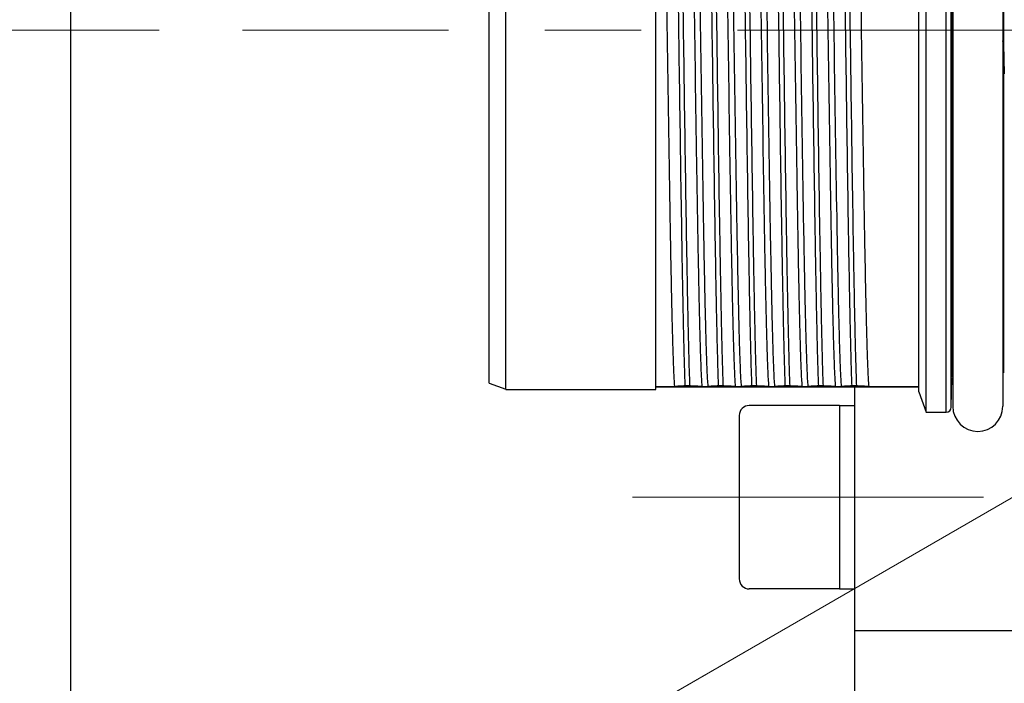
# Model space of a CAD drawing. Header units: millimetres. Extents: x 0 to 1071, y 0 to 742.
# Tile 15 of 130: x 456 to 485, y 192 to 212. Entities that reach past the tile are written whole.
import ezdxf

# ---------------------------------------------------------------- set-up
doc = ezdxf.new("R2010")
doc.units = ezdxf.units.MM
doc.header["$LTSCALE"] = 0.454724
doc.linetypes.add('CENTER', pattern=[50.8, 31.75, -6.35, 6.35, -6.35])
doc.layers.add('NoLayerName_001', color=7, linetype='Continuous')
doc.layers.add('NoLayerName_007', color=7, linetype='Continuous')
doc.styles.get("Standard").update_dxf_attribs({"font": 'txt', "bigfont": 'extfont2'})
doc.dimstyles.get("Standard").update_dxf_attribs({"dimtxt": 2.5, "dimasz": 2.5, "dimexe": 1, "dimexo": 1, "dimtad": 1, "dimdec": 3, "dimzin": 0, "dimdsep": 46, "dimtxsty": 'Standard', "dimcen": 2.5, "dimadec": 3, "dimazin": 0, "dimtfac": 0.75, "dimtdec": 3, "dimtmove": 0, "dimatfit": 3, "dimfxl": 1, "dimarcsym": 0})

# ---------------------------------------------------------------- blocks, each defined once
blk = doc.blocks.new('DIM_0002')
at = {"color": 3, "linetype": 'Continuous', "lineweight": 13}
blk.add_lwpolyline([(35.49, 37.611), (7.946, 21.708), (5.78, 20.458)], dxfattribs=at)
blk.add_arc((59.306, 51.361), 59.306, 300, 210, dxfattribs=at)
blk = doc.blocks.new('_OPEN30')
at = {"color": 0, "linetype": 'ByBlock', "lineweight": -2}
for p, q in [((-1, 0.267949), (0, 0)), ((0, 0), (-1, -0.267949)), ((0, 0), (-1, 0))]:
    blk.add_line(p, q, dxfattribs=at)
blk = doc.blocks.new('*D127')
at = {"layer": 'Defpoints', "color": 0}
for p in [(462.618, 211.397), (462.718, 211.397), (492.641, 201.397), (492.727, 201.447), (439.08, 198.899)]:
    blk.add_point(p, dxfattribs=at)
at = {"layer": 'NoLayerName_001', "color": 0, "linetype": 'Continuous', "lineweight": 13}
for p, q in [((460.118, 211.397), (435.486, 211.397)), ((490.476, 200.147), (445.464, 174.16))]:
    blk.add_line(p, q, dxfattribs=at)
blk.add_arc((509.961, 211.397), 71.975, 182.98553, 207.01447, dxfattribs=at)
at = {"layer": 'NoLayerName_001', "color": 0, "lineweight": 13, "xscale": 3.75, "yscale": 3.75, "zscale": 3.75}
for p, rotation in [((437.986, 211.397), 91.49276286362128), ((447.629, 175.41), 298.5072371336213)]:
    blk.add_blockref('_OPEN30', p, dxfattribs=dict(at, rotation=rotation))
at = {"layer": 'NoLayerName_001', "color": 0, "lineweight": 13, "insert": (447.185, 194.577), "char_height": 8.75, "attachment_point": 5, "rotation": 285}
blk.add_mtext('\\W0.8000;30%%d', dxfattribs=at)

msp = doc.modelspace()

# ---------------------------------------------------------------- linework, layer by layer
at = {"layer": 'NoLayerName_001', "color": 7, "linetype": 'Continuous', "lineweight": 25}
for p, q in [((457.461134, 257.936072), (457.461134, 184.856213)), ((480.961134, 200.697446), (480.961134, 177.397446)), ((480.511134, 200.145778), (477.811134, 200.145778)), ((480.511134, 200.145778), (480.511134, 194.645778)), ((480.511134, 200.145778), (480.961134, 200.145778)), ((477.511134, 199.845778), (477.511134, 194.945778)), ((480.511134, 194.645778), (477.811134, 194.645778)), ((480.511134, 194.645778), (480.961134, 194.645778)), ((480.961134, 193.397453), (494.961134, 193.397453))]:
    msp.add_line(p, q, dxfattribs=at)
at = {"layer": 'NoLayerName_001', "color": 60, "linetype": 'Continuous', "lineweight": 25}
for p, q in [((483.71501, 199.947446), (483.71501, 222.847446)), ((483.864959, 200.093519), (483.864959, 222.701372)), ((483.911134, 222.672446), (483.911134, 200.122446)), ((485.411134, 222.672446), (485.411134, 200.122446)), ((475.011134, 200.622446), (475.011134, 222.172446)), ((482.890022, 200.555033), (482.890022, 222.239858)), ((483.881531, 221.672506), (483.881531, 201.122385)), ((485.440737, 201.122385), (485.440737, 221.672506)), ((485.433536, 211.001372), (485.43576, 211.00134)), ((485.43576, 211.00134), (485.438526, 211.001302)), ((483.883742, 201.001302), (483.888731, 201.001372)), ((475.011134, 200.713572), (475.56731, 200.713572)), ((482.890022, 200.697446), (475.011134, 200.697446)), ((476.022541, 200.733641), (475.881653, 200.733641)), ((476.400442, 200.713572), (476.56731, 200.713572)), ((477.022541, 200.733641), (476.881653, 200.733641)), ((477.400442, 200.713572), (477.56731, 200.713572)), ((478.022541, 200.733641), (477.881653, 200.733641)), ((478.400442, 200.713572), (478.56731, 200.713572)), ((479.022541, 200.733641), (478.881653, 200.733641)), ((479.400442, 200.713572), (479.56731, 200.713572)), ((480.022541, 200.733641), (479.881653, 200.733641)), ((480.400442, 200.713572), (480.56731, 200.713572)), ((481.022541, 200.733641), (480.881653, 200.733641)), ((481.400442, 200.713572), (482.890022, 200.713572))]:
    msp.add_line(p, q, dxfattribs=at)
at = {"layer": 'NoLayerName_001', "color": 4, "linetype": 'CENTER', "lineweight": 13}
for p, q in [((538.092103, 211.397446), (462.618347, 211.397446)), ((474.304654, 197.395778), (484.831426, 197.395778))]:
    msp.add_line(p, q, dxfattribs=at)
at = {"layer": 'NoLayerName_001', "color": 60, "linetype": 'Continuous', "lineweight": 25}
for centre, radius, start, end in [((485.283588, 210.997446), 0.15, 1.5, 31.3022605), ((484.038679, 200.997446), 0.15, 148.6977395, 178.5), ((483.71501, 200.097446), 0.15, 270, 358.5000217), ((484.661134, 200.122446), 0.75, 180, 0)]:
    msp.add_arc(centre, radius, start, end, dxfattribs=at)
at = {"layer": 'NoLayerName_001', "color": 7, "linetype": 'Continuous', "lineweight": 25}
for centre, start, end in [((477.811134, 199.845778), 90, 180), ((477.811134, 194.945778), 180, 270)]:
    msp.add_arc(centre, 0.3, start, end, dxfattribs=at)
at = {"layer": 'NoLayerName_001', "color": 60, "linetype": 'Continuous', "lineweight": 25}
for points, knots in [([(475.121826, 222.08132), (475.127109, 222.002335), (475.138881, 221.844438), (475.149314, 221.607167), (475.159113, 221.369891), (475.16739, 221.132549), (475.177272, 220.816055), (475.188306, 220.4204), (475.200191, 219.945583), (475.212835, 219.391601), (475.229289, 218.600163), (475.252912, 217.333807), (475.326438, 212.901406), (475.381723, 208.468712), (475.455288, 204.432174), (475.472862, 203.561582), (475.486968, 202.928451), (475.498825, 202.453633), (475.507422, 202.137104), (475.514304, 201.899719), (475.52187, 201.662359), (475.530143, 201.425021), (475.539972, 201.187743), (475.549964, 200.950441), (475.561974, 200.792551), (475.56731, 200.713572)], [0, 0, 0, 0, 0.237481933, 0.47496385, 0.712443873, 0.94992808, 1.187415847, 1.662386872, 2.137350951, 2.612314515, 3.324762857, 4.512177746, 6.412038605, 16.623790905, 17.811203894, 18.523652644, 19.236099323, 19.711064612, 19.94855002, 20.186035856, 20.42351776, 20.660993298, 20.898473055, 21.135979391, 21.373458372, 21.373458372, 21.373458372, 21.373458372]), ([(475.499726, 222.06125), (475.503581, 221.951927), (475.51172, 221.733294), (475.52136, 221.405258), (475.533297, 220.967855), (475.546362, 220.421053), (475.562697, 219.655488), (475.583476, 218.561772), (475.614847, 216.702384), (475.679588, 212.327211), (475.734194, 208.061291), (475.794121, 204.451876), (475.812301, 203.467522), (475.827874, 202.701942), (475.840231, 202.155122), (475.85097, 201.717684), (475.85981, 201.389626), (475.869599, 201.061594), (475.877772, 200.842963), (475.881653, 200.733641)], [0, 0, 0, 0, 0.328173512, 0.656349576, 0.984525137, 1.640872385, 2.297219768, 3.281741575, 4.922609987, 7.876174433, 16.40869174, 17.721388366, 18.705907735, 19.362253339, 20.018603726, 20.346782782, 20.674961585, 21.003136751, 21.3313094, 21.3313094, 21.3313094, 21.3313094]), ([(475.640614, 222.06125), (475.644469, 221.951927), (475.652608, 221.733294), (475.662248, 221.405258), (475.674185, 220.967855), (475.68725, 220.421053), (475.703586, 219.655488), (475.724364, 218.561772), (475.755735, 216.702384), (475.820476, 212.327211), (475.875082, 208.061291), (475.935009, 204.451876), (475.953189, 203.467522), (475.968763, 202.701942), (475.981119, 202.155122), (475.991858, 201.717684), (476.000698, 201.389626), (476.010487, 201.061594), (476.01866, 200.842963), (476.022541, 200.733641)], [0, 0, 0, 0, 0.328173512, 0.656349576, 0.984525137, 1.640872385, 2.297219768, 3.281741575, 4.922609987, 7.876174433, 16.40869174, 17.721388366, 18.705907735, 19.362253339, 20.018603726, 20.346782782, 20.674961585, 21.003136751, 21.3313094, 21.3313094, 21.3313094, 21.3313094]), ([(476.400442, 200.713572), (476.395158, 200.792556), (476.383387, 200.950453), (476.372953, 201.187725), (476.363154, 201.425), (476.354878, 201.662343), (476.344995, 201.978836), (476.333962, 202.374491), (476.322076, 202.849309), (476.309432, 203.40329), (476.292979, 204.194729), (476.269356, 205.461084), (476.195829, 209.893486), (476.140544, 214.326179), (476.066979, 218.362717), (476.049406, 219.23331), (476.0353, 219.86644), (476.023443, 220.341258), (476.014846, 220.657787), (476.007964, 220.895172), (476.000397, 221.132533), (475.992125, 221.36987), (475.982295, 221.607149), (475.972304, 221.84445), (475.960293, 222.00234), (475.954957, 222.08132)], [0, 0, 0, 0, 0.237481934, 0.47496385, 0.712443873, 0.94992808, 1.187415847, 1.662386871, 2.13735095, 2.612314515, 3.324762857, 4.512177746, 6.412038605, 16.623790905, 17.811203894, 18.523652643, 19.236099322, 19.711064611, 19.948550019, 20.186035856, 20.42351776, 20.660993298, 20.898473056, 21.135979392, 21.373458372, 21.373458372, 21.373458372, 21.373458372]), ([(476.121826, 222.08132), (476.127109, 222.002335), (476.138881, 221.844438), (476.149314, 221.607167), (476.159113, 221.369891), (476.16739, 221.132549), (476.177272, 220.816055), (476.188306, 220.4204), (476.200191, 219.945583), (476.212835, 219.391601), (476.229289, 218.600163), (476.252912, 217.333807), (476.326438, 212.901406), (476.381723, 208.468712), (476.455288, 204.432174), (476.472862, 203.561582), (476.486968, 202.928451), (476.498825, 202.453633), (476.507422, 202.137104), (476.514304, 201.899719), (476.52187, 201.662359), (476.530143, 201.425021), (476.539972, 201.187743), (476.549964, 200.950441), (476.561974, 200.792551), (476.56731, 200.713572)], [0, 0, 0, 0, 0.237481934, 0.474963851, 0.712443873, 0.94992808, 1.187415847, 1.662386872, 2.137350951, 2.612314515, 3.324762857, 4.512177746, 6.412038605, 16.623790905, 17.811203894, 18.523652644, 19.236099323, 19.711064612, 19.94855002, 20.186035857, 20.42351776, 20.660993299, 20.898473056, 21.135979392, 21.373458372, 21.373458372, 21.373458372, 21.373458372]), ([(476.499726, 222.06125), (476.503581, 221.951927), (476.51172, 221.733294), (476.52136, 221.405258), (476.533297, 220.967855), (476.546362, 220.421053), (476.562697, 219.655488), (476.583476, 218.561772), (476.614847, 216.702384), (476.679588, 212.327211), (476.734194, 208.061291), (476.794121, 204.451876), (476.812301, 203.467522), (476.827874, 202.701942), (476.840231, 202.155122), (476.85097, 201.717684), (476.85981, 201.389626), (476.869599, 201.061594), (476.877772, 200.842963), (476.881653, 200.733641)], [0, 0, 0, 0, 0.328173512, 0.656349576, 0.984525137, 1.640872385, 2.297219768, 3.281741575, 4.922609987, 7.876174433, 16.40869174, 17.721388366, 18.705907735, 19.362253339, 20.018603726, 20.346782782, 20.674961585, 21.003136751, 21.3313094, 21.3313094, 21.3313094, 21.3313094]), ([(476.640614, 222.06125), (476.644469, 221.951927), (476.652608, 221.733294), (476.662248, 221.405258), (476.674185, 220.967855), (476.68725, 220.421053), (476.703586, 219.655488), (476.724364, 218.561772), (476.755735, 216.702384), (476.820476, 212.327211), (476.875082, 208.061291), (476.935009, 204.451876), (476.953189, 203.467522), (476.968763, 202.701942), (476.981119, 202.155122), (476.991858, 201.717684), (477.000698, 201.389626), (477.010487, 201.061594), (477.01866, 200.842963), (477.022541, 200.733641)], [0, 0, 0, 0, 0.328173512, 0.656349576, 0.984525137, 1.640872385, 2.297219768, 3.281741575, 4.922609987, 7.876174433, 16.40869174, 17.721388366, 18.705907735, 19.362253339, 20.018603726, 20.346782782, 20.674961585, 21.003136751, 21.3313094, 21.3313094, 21.3313094, 21.3313094]), ([(477.400442, 200.713572), (477.395158, 200.792556), (477.383387, 200.950453), (477.372953, 201.187725), (477.363154, 201.425), (477.354878, 201.662343), (477.344995, 201.978836), (477.333962, 202.374491), (477.322076, 202.849309), (477.309432, 203.40329), (477.292979, 204.194729), (477.269356, 205.461084), (477.195829, 209.893486), (477.140544, 214.326179), (477.066979, 218.362717), (477.049406, 219.23331), (477.0353, 219.86644), (477.023443, 220.341258), (477.014846, 220.657787), (477.007964, 220.895172), (477.000397, 221.132533), (476.992125, 221.36987), (476.982295, 221.607149), (476.972304, 221.84445), (476.960293, 222.00234), (476.954957, 222.08132)], [0, 0, 0, 0, 0.237481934, 0.474963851, 0.712443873, 0.94992808, 1.187415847, 1.662386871, 2.13735095, 2.612314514, 3.324762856, 4.512177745, 6.412038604, 16.623790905, 17.811203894, 18.523652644, 19.236099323, 19.711064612, 19.94855002, 20.186035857, 20.42351776, 20.660993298, 20.898473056, 21.135979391, 21.373458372, 21.373458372, 21.373458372, 21.373458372]), ([(477.121826, 222.08132), (477.127109, 222.002335), (477.138881, 221.844438), (477.149314, 221.607167), (477.159113, 221.369891), (477.16739, 221.132549), (477.177272, 220.816055), (477.188306, 220.4204), (477.200191, 219.945583), (477.212835, 219.391601), (477.229289, 218.600163), (477.252912, 217.333807), (477.326438, 212.901406), (477.381723, 208.468712), (477.455288, 204.432174), (477.472862, 203.561582), (477.486968, 202.928451), (477.498825, 202.453633), (477.507422, 202.137104), (477.514304, 201.899719), (477.52187, 201.662359), (477.530143, 201.425021), (477.539972, 201.187743), (477.549964, 200.950441), (477.561974, 200.792551), (477.56731, 200.713572)], [0, 0, 0, 0, 0.237481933, 0.47496385, 0.712443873, 0.94992808, 1.187415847, 1.662386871, 2.13735095, 2.612314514, 3.324762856, 4.512177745, 6.412038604, 16.623790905, 17.811203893, 18.523652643, 19.236099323, 19.711064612, 19.94855002, 20.186035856, 20.42351776, 20.660993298, 20.898473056, 21.135979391, 21.373458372, 21.373458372, 21.373458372, 21.373458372]), ([(477.499726, 222.06125), (477.503581, 221.951927), (477.51172, 221.733294), (477.52136, 221.405258), (477.533297, 220.967855), (477.546362, 220.421053), (477.562697, 219.655488), (477.583476, 218.561772), (477.614847, 216.702384), (477.679588, 212.327211), (477.734194, 208.061291), (477.794121, 204.451876), (477.812301, 203.467522), (477.827874, 202.701942), (477.840231, 202.155122), (477.85097, 201.717684), (477.85981, 201.389626), (477.869599, 201.061594), (477.877772, 200.842963), (477.881653, 200.733641)], [0, 0, 0, 0, 0.328173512, 0.656349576, 0.984525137, 1.640872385, 2.297219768, 3.281741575, 4.922609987, 7.876174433, 16.40869174, 17.721388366, 18.705907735, 19.362253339, 20.018603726, 20.346782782, 20.674961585, 21.003136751, 21.3313094, 21.3313094, 21.3313094, 21.3313094]), ([(477.640614, 222.06125), (477.644469, 221.951927), (477.652608, 221.733294), (477.662248, 221.405258), (477.674185, 220.967855), (477.68725, 220.421053), (477.703586, 219.655488), (477.724364, 218.561772), (477.755735, 216.702384), (477.820476, 212.327211), (477.875082, 208.061291), (477.935009, 204.451876), (477.953189, 203.467522), (477.968763, 202.701942), (477.981119, 202.155122), (477.991858, 201.717684), (478.000698, 201.389626), (478.010487, 201.061594), (478.01866, 200.842963), (478.022541, 200.733641)], [0, 0, 0, 0, 0.328173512, 0.656349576, 0.984525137, 1.640872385, 2.297219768, 3.281741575, 4.922609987, 7.876174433, 16.40869174, 17.721388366, 18.705907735, 19.362253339, 20.018603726, 20.346782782, 20.674961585, 21.003136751, 21.3313094, 21.3313094, 21.3313094, 21.3313094]), ([(478.400442, 200.713572), (478.395158, 200.792556), (478.383387, 200.950453), (478.372953, 201.187725), (478.363154, 201.425), (478.354878, 201.662343), (478.344995, 201.978836), (478.333962, 202.374491), (478.322076, 202.849309), (478.309432, 203.40329), (478.292979, 204.194729), (478.269356, 205.461084), (478.195829, 209.893486), (478.140544, 214.326179), (478.066979, 218.362717), (478.049406, 219.23331), (478.0353, 219.86644), (478.023443, 220.341258), (478.014846, 220.657787), (478.007964, 220.895172), (478.000397, 221.132533), (477.992125, 221.36987), (477.982295, 221.607149), (477.972304, 221.84445), (477.960293, 222.00234), (477.954957, 222.08132)], [0, 0, 0, 0, 0.237481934, 0.47496385, 0.712443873, 0.94992808, 1.187415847, 1.662386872, 2.137350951, 2.612314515, 3.324762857, 4.512177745, 6.412038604, 16.623790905, 17.811203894, 18.523652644, 19.236099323, 19.711064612, 19.94855002, 20.186035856, 20.42351776, 20.660993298, 20.898473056, 21.135979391, 21.373458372, 21.373458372, 21.373458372, 21.373458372]), ([(478.121826, 222.08132), (478.127109, 222.002335), (478.138881, 221.844438), (478.149314, 221.607167), (478.159113, 221.369891), (478.16739, 221.132549), (478.177272, 220.816055), (478.188306, 220.4204), (478.200191, 219.945583), (478.212835, 219.391601), (478.229289, 218.600163), (478.252912, 217.333807), (478.326438, 212.901406), (478.381723, 208.468712), (478.455288, 204.432174), (478.472862, 203.561582), (478.486968, 202.928451), (478.498825, 202.453633), (478.507422, 202.137104), (478.514304, 201.899719), (478.52187, 201.662359), (478.530143, 201.425021), (478.539972, 201.187743), (478.549964, 200.950441), (478.561974, 200.792551), (478.56731, 200.713572)], [0, 0, 0, 0, 0.237481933, 0.47496385, 0.712443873, 0.94992808, 1.187415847, 1.662386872, 2.137350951, 2.612314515, 3.324762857, 4.512177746, 6.412038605, 16.623790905, 17.811203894, 18.523652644, 19.236099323, 19.711064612, 19.94855002, 20.186035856, 20.42351776, 20.660993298, 20.898473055, 21.135979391, 21.373458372, 21.373458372, 21.373458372, 21.373458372]), ([(478.499726, 222.06125), (478.503581, 221.951927), (478.51172, 221.733294), (478.52136, 221.405258), (478.533297, 220.967855), (478.546362, 220.421053), (478.562697, 219.655488), (478.583476, 218.561772), (478.614847, 216.702384), (478.679588, 212.327211), (478.734194, 208.061291), (478.794121, 204.451876), (478.812301, 203.467522), (478.827874, 202.701942), (478.840231, 202.155122), (478.85097, 201.717684), (478.85981, 201.389626), (478.869599, 201.061594), (478.877772, 200.842963), (478.881653, 200.733641)], [0, 0, 0, 0, 0.328173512, 0.656349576, 0.984525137, 1.640872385, 2.297219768, 3.281741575, 4.922609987, 7.876174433, 16.40869174, 17.721388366, 18.705907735, 19.362253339, 20.018603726, 20.346782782, 20.674961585, 21.003136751, 21.3313094, 21.3313094, 21.3313094, 21.3313094]), ([(478.640614, 222.06125), (478.644469, 221.951927), (478.652608, 221.733294), (478.662248, 221.405258), (478.674185, 220.967855), (478.68725, 220.421053), (478.703586, 219.655488), (478.724364, 218.561772), (478.755735, 216.702384), (478.820476, 212.327211), (478.875082, 208.061291), (478.935009, 204.451876), (478.953189, 203.467522), (478.968763, 202.701942), (478.981119, 202.155122), (478.991858, 201.717684), (479.000698, 201.389626), (479.010487, 201.061594), (479.01866, 200.842963), (479.022541, 200.733641)], [0, 0, 0, 0, 0.328173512, 0.656349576, 0.984525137, 1.640872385, 2.297219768, 3.281741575, 4.922609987, 7.876174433, 16.40869174, 17.721388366, 18.705907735, 19.362253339, 20.018603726, 20.346782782, 20.674961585, 21.003136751, 21.3313094, 21.3313094, 21.3313094, 21.3313094]), ([(479.400442, 200.713572), (479.395158, 200.792556), (479.383387, 200.950453), (479.372953, 201.187725), (479.363154, 201.425), (479.354878, 201.662343), (479.344995, 201.978836), (479.333962, 202.374491), (479.322076, 202.849309), (479.309432, 203.40329), (479.292979, 204.194729), (479.269356, 205.461084), (479.195829, 209.893486), (479.140544, 214.326179), (479.066979, 218.362717), (479.049406, 219.23331), (479.0353, 219.86644), (479.023443, 220.341258), (479.014846, 220.657787), (479.007964, 220.895172), (479.000397, 221.132533), (478.992125, 221.36987), (478.982295, 221.607149), (478.972304, 221.84445), (478.960293, 222.00234), (478.954957, 222.08132)], [0, 0, 0, 0, 0.237481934, 0.47496385, 0.712443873, 0.94992808, 1.187415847, 1.662386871, 2.13735095, 2.612314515, 3.324762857, 4.512177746, 6.412038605, 16.623790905, 17.811203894, 18.523652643, 19.236099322, 19.711064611, 19.948550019, 20.186035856, 20.42351776, 20.660993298, 20.898473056, 21.135979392, 21.373458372, 21.373458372, 21.373458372, 21.373458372]), ([(479.121826, 222.08132), (479.127109, 222.002335), (479.138881, 221.844438), (479.149314, 221.607167), (479.159113, 221.369891), (479.16739, 221.132549), (479.177272, 220.816055), (479.188306, 220.4204), (479.200191, 219.945583), (479.212835, 219.391601), (479.229289, 218.600163), (479.252912, 217.333807), (479.326438, 212.901406), (479.381723, 208.468712), (479.455288, 204.432174), (479.472862, 203.561582), (479.486968, 202.928451), (479.498825, 202.453633), (479.507422, 202.137104), (479.514304, 201.899719), (479.52187, 201.662359), (479.530143, 201.425021), (479.539972, 201.187743), (479.549964, 200.950441), (479.561974, 200.792551), (479.56731, 200.713572)], [0, 0, 0, 0, 0.237481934, 0.474963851, 0.712443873, 0.94992808, 1.187415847, 1.662386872, 2.137350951, 2.612314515, 3.324762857, 4.512177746, 6.412038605, 16.623790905, 17.811203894, 18.523652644, 19.236099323, 19.711064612, 19.94855002, 20.186035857, 20.42351776, 20.660993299, 20.898473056, 21.135979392, 21.373458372, 21.373458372, 21.373458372, 21.373458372]), ([(479.499726, 222.06125), (479.503581, 221.951927), (479.51172, 221.733294), (479.52136, 221.405258), (479.533297, 220.967855), (479.546362, 220.421053), (479.562697, 219.655488), (479.583476, 218.561772), (479.614847, 216.702384), (479.679588, 212.327211), (479.734194, 208.061291), (479.794121, 204.451876), (479.812301, 203.467522), (479.827874, 202.701942), (479.840231, 202.155122), (479.85097, 201.717684), (479.85981, 201.389626), (479.869599, 201.061594), (479.877772, 200.842963), (479.881653, 200.733641)], [0, 0, 0, 0, 0.328173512, 0.656349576, 0.984525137, 1.640872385, 2.297219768, 3.281741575, 4.922609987, 7.876174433, 16.40869174, 17.721388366, 18.705907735, 19.362253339, 20.018603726, 20.346782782, 20.674961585, 21.003136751, 21.3313094, 21.3313094, 21.3313094, 21.3313094]), ([(479.640614, 222.06125), (479.644469, 221.951927), (479.652608, 221.733294), (479.662248, 221.405258), (479.674185, 220.967855), (479.68725, 220.421053), (479.703586, 219.655488), (479.724364, 218.561772), (479.755735, 216.702384), (479.820476, 212.327211), (479.875082, 208.061291), (479.935009, 204.451876), (479.953189, 203.467522), (479.968763, 202.701942), (479.981119, 202.155122), (479.991858, 201.717684), (480.000698, 201.389626), (480.010487, 201.061594), (480.01866, 200.842963), (480.022541, 200.733641)], [0, 0, 0, 0, 0.328173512, 0.656349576, 0.984525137, 1.640872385, 2.297219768, 3.281741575, 4.922609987, 7.876174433, 16.40869174, 17.721388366, 18.705907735, 19.362253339, 20.018603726, 20.346782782, 20.674961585, 21.003136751, 21.3313094, 21.3313094, 21.3313094, 21.3313094]), ([(480.400442, 200.713572), (480.395158, 200.792556), (480.383387, 200.950453), (480.372953, 201.187725), (480.363154, 201.425), (480.354878, 201.662343), (480.344995, 201.978836), (480.333962, 202.374491), (480.322076, 202.849309), (480.309432, 203.40329), (480.292979, 204.194729), (480.269356, 205.461084), (480.195829, 209.893486), (480.140544, 214.326179), (480.066979, 218.362717), (480.049406, 219.23331), (480.0353, 219.86644), (480.023443, 220.341258), (480.014846, 220.657787), (480.007964, 220.895172), (480.000397, 221.132533), (479.992125, 221.36987), (479.982295, 221.607149), (479.972304, 221.84445), (479.960293, 222.00234), (479.954957, 222.08132)], [0, 0, 0, 0, 0.237481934, 0.474963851, 0.712443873, 0.94992808, 1.187415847, 1.662386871, 2.13735095, 2.612314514, 3.324762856, 4.512177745, 6.412038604, 16.623790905, 17.811203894, 18.523652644, 19.236099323, 19.711064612, 19.94855002, 20.186035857, 20.42351776, 20.660993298, 20.898473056, 21.135979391, 21.373458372, 21.373458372, 21.373458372, 21.373458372]), ([(480.121826, 222.08132), (480.127109, 222.002335), (480.138881, 221.844438), (480.149314, 221.607167), (480.159113, 221.369891), (480.16739, 221.132549), (480.177272, 220.816055), (480.188306, 220.4204), (480.200191, 219.945583), (480.212835, 219.391601), (480.229289, 218.600163), (480.252912, 217.333807), (480.326438, 212.901406), (480.381723, 208.468712), (480.455288, 204.432174), (480.472862, 203.561582), (480.486968, 202.928451), (480.498825, 202.453633), (480.507422, 202.137104), (480.514304, 201.899719), (480.52187, 201.662359), (480.530143, 201.425021), (480.539972, 201.187743), (480.549964, 200.950441), (480.561974, 200.792551), (480.56731, 200.713572)], [0, 0, 0, 0, 0.237481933, 0.47496385, 0.712443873, 0.94992808, 1.187415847, 1.662386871, 2.13735095, 2.612314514, 3.324762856, 4.512177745, 6.412038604, 16.623790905, 17.811203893, 18.523652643, 19.236099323, 19.711064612, 19.94855002, 20.186035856, 20.42351776, 20.660993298, 20.898473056, 21.135979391, 21.373458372, 21.373458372, 21.373458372, 21.373458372]), ([(480.499726, 222.06125), (480.503581, 221.951927), (480.51172, 221.733294), (480.52136, 221.405258), (480.533297, 220.967855), (480.546362, 220.421053), (480.562697, 219.655488), (480.583476, 218.561772), (480.614847, 216.702384), (480.679588, 212.327211), (480.734194, 208.061291), (480.794121, 204.451876), (480.812301, 203.467522), (480.827874, 202.701942), (480.840231, 202.155122), (480.85097, 201.717684), (480.85981, 201.389626), (480.869599, 201.061594), (480.877772, 200.842963), (480.881653, 200.733641)], [0, 0, 0, 0, 0.328173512, 0.656349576, 0.984525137, 1.640872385, 2.297219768, 3.281741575, 4.922609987, 7.876174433, 16.40869174, 17.721388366, 18.705907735, 19.362253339, 20.018603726, 20.346782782, 20.674961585, 21.003136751, 21.3313094, 21.3313094, 21.3313094, 21.3313094]), ([(480.640614, 222.06125), (480.644469, 221.951927), (480.652608, 221.733294), (480.662248, 221.405258), (480.674185, 220.967855), (480.68725, 220.421053), (480.703586, 219.655488), (480.724364, 218.561772), (480.755735, 216.702384), (480.820476, 212.327211), (480.875082, 208.061291), (480.935009, 204.451876), (480.953189, 203.467522), (480.968763, 202.701942), (480.981119, 202.155122), (480.991858, 201.717684), (481.000698, 201.389626), (481.010487, 201.061594), (481.01866, 200.842963), (481.022541, 200.733641)], [0, 0, 0, 0, 0.328173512, 0.656349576, 0.984525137, 1.640872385, 2.297219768, 3.281741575, 4.922609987, 7.876174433, 16.40869174, 17.721388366, 18.705907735, 19.362253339, 20.018603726, 20.346782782, 20.674961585, 21.003136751, 21.3313094, 21.3313094, 21.3313094, 21.3313094]), ([(481.400442, 200.713572), (481.395158, 200.792556), (481.383387, 200.950453), (481.372953, 201.187725), (481.363154, 201.425), (481.354878, 201.662343), (481.344995, 201.978836), (481.333962, 202.374491), (481.322076, 202.849309), (481.309432, 203.40329), (481.292979, 204.194729), (481.269356, 205.461084), (481.195829, 209.893486), (481.140544, 214.326179), (481.066979, 218.362717), (481.049406, 219.23331), (481.0353, 219.86644), (481.023443, 220.341258), (481.014846, 220.657787), (481.007964, 220.895172), (481.000397, 221.132533), (480.992125, 221.36987), (480.982295, 221.607149), (480.972304, 221.84445), (480.960293, 222.00234), (480.954957, 222.08132)], [0, 0, 0, 0, 0.237481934, 0.47496385, 0.712443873, 0.94992808, 1.187415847, 1.662386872, 2.137350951, 2.612314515, 3.324762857, 4.512177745, 6.412038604, 16.623790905, 17.811203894, 18.523652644, 19.236099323, 19.711064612, 19.94855002, 20.186035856, 20.42351776, 20.660993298, 20.898473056, 21.135979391, 21.373458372, 21.373458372, 21.373458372, 21.373458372]), ([(485.438525, 211.001302), (485.438437, 211.00321), (485.438317, 211.007039), (485.437795, 211.012775), (485.437074, 211.01851), (485.43612, 211.024232), (485.434947, 211.029928), (485.433557, 211.035587), (485.431955, 211.041196), (485.430143, 211.046744), (485.428127, 211.052219), (485.42591, 211.057608), (485.423496, 211.062899), (485.420891, 211.068083), (485.418091, 211.07314), (485.415129, 211.07808), (485.412969, 211.081244), (485.411915, 211.082838)], [0, 0, 0, 0, 0.00573154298, 0.01148931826, 0.01727015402, 0.02307044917, 0.028886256, 0.03471335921, 0.04054735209, 0.04638371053, 0.05221786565, 0.05804527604, 0.06386150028, 0.06966227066, 0.07544356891, 0.08120170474, 0.08693339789, 0.08693339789, 0.08693339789, 0.08693339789]), ([(485.440737, 211.122385), (485.440673, 211.123835), (485.440581, 211.126739), (485.440233, 211.131089), (485.439763, 211.135436), (485.439148, 211.139774), (485.438398, 211.144098), (485.437513, 211.148402), (485.436495, 211.15268), (485.435346, 211.156928), (485.434068, 211.16114), (485.432664, 211.165311), (485.431134, 211.169435), (485.429482, 211.173507), (485.427709, 211.177521), (485.425817, 211.181472), (485.423809, 211.185355), (485.421684, 211.189165), (485.419447, 211.192902), (485.417094, 211.196562), (485.414645, 211.200155), (485.412908, 211.202474), (485.412052, 211.203643)], [0, 0, 0, 0, 0.00435260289, 0.00871565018, 0.01308819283, 0.01746910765, 0.02185712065, 0.02625082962, 0.03064872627, 0.03504921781, 0.03945064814, 0.04385131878, 0.04824950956, 0.05264349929, 0.05703158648, 0.06141211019, 0.06578347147, 0.07014500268, 0.0744988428, 0.07884763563, 0.08319395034, 0.08754027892, 0.08754027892, 0.08754027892, 0.08754027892]), ([(485.438526, 211.001302), (485.43869, 211.002244), (485.439129, 211.004085), (485.439106, 211.006775), (485.439594, 211.009302), (485.439755, 211.011851), (485.439865, 211.015471), (485.439869, 211.019153), (485.439948, 211.022819), (485.440039, 211.026396), (485.440143, 211.029952), (485.440226, 211.033507), (485.440277, 211.036185), (485.440318, 211.038874), (485.440365, 211.042472), (485.440453, 211.051461), (485.440557, 211.063137), (485.440644, 211.076601), (485.440698, 211.089165), (485.440733, 211.104427), (485.440733, 211.1161), (485.440737, 211.122385)], [0, 0, 0, 0, 0.0028695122, 0.0056469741, 0.0080203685, 0.0105700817, 0.0132979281, 0.0188864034, 0.0216134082, 0.0243001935, 0.0296205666, 0.0322867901, 0.034966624, 0.0376571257, 0.0403552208, 0.0457618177, 0.0646240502, 0.0753849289, 0.0861538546, 0.1023159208, 0.1211719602, 0.1211719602, 0.1211719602, 0.1211719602]), ([(483.881531, 201.122385), (483.881594, 201.123835), (483.881686, 201.126739), (483.882034, 201.131089), (483.882505, 201.135436), (483.883119, 201.139774), (483.883869, 201.144098), (483.884755, 201.148402), (483.885773, 201.15268), (483.886921, 201.156928), (483.888199, 201.16114), (483.889604, 201.165311), (483.891133, 201.169435), (483.892785, 201.173507), (483.894558, 201.177521), (483.89645, 201.181472), (483.898459, 201.185355), (483.900583, 201.189165), (483.902821, 201.192902), (483.905173, 201.196562), (483.907622, 201.200155), (483.90936, 201.202474), (483.910215, 201.203643)], [0, 0, 0, 0, 0.004352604, 0.00871565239, 0.01308819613, 0.01746911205, 0.02185712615, 0.02625083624, 0.03064873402, 0.03504922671, 0.03945065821, 0.04385133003, 0.048249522, 0.05264351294, 0.05703160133, 0.06141212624, 0.06578348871, 0.07014502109, 0.07449886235, 0.07884765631, 0.08319397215, 0.08754030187, 0.08754030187, 0.08754030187, 0.08754030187]), ([(483.881531, 201.122385), (483.881536, 201.115202), (483.881535, 201.103529), (483.881573, 201.088267), (483.881623, 201.076601), (483.88171, 201.063137), (483.881814, 201.051461), (483.881903, 201.042472), (483.881949, 201.038874), (483.881991, 201.036185), (483.882041, 201.033507), (483.882146, 201.029057), (483.882282, 201.024592), (483.882398, 201.019153), (483.882402, 201.015471), (483.882512, 201.011851), (483.882674, 201.009302), (483.883161, 201.006775), (483.883138, 201.004085), (483.883577, 201.002244), (483.883742, 201.001302)], [0, 0, 0, 0, 0.0215500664, 0.0350181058, 0.0457870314, 0.0565479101, 0.0754101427, 0.0808167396, 0.0835148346, 0.0862053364, 0.0888851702, 0.0915513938, 0.0995585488, 0.1022855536, 0.1078740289, 0.1106018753, 0.1131515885, 0.1155249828, 0.1183024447, 0.1211719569, 0.1211719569, 0.1211719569, 0.1211719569]), ([(483.883742, 201.001302), (483.88383, 201.00321), (483.88395, 201.007039), (483.884472, 201.012774), (483.885194, 201.018509), (483.886148, 201.024231), (483.88732, 201.029927), (483.88871, 201.035586), (483.890313, 201.041195), (483.892124, 201.046742), (483.894141, 201.052217), (483.896357, 201.057606), (483.898772, 201.062897), (483.901377, 201.06808), (483.904177, 201.073137), (483.907138, 201.078077), (483.909298, 201.081241), (483.910352, 201.082835)], [0, 0, 0, 0, 0.00573135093, 0.01148893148, 0.01726957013, 0.02306966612, 0.02888527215, 0.03471217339, 0.0405459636, 0.04638211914, 0.05221607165, 0.0580432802, 0.06385930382, 0.06965987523, 0.07544097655, 0.08119891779, 0.08693041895, 0.08693041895, 0.08693041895, 0.08693041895]), ([(475.881653, 200.733641), (475.871164, 200.733153), (475.850186, 200.732193), (475.818724, 200.730655), (475.787265, 200.729048), (475.755809, 200.727355), (475.724357, 200.725568), (475.69815, 200.723994), (475.677187, 200.72268), (475.661466, 200.72165), (475.64575, 200.72056), (475.630041, 200.719391), (475.61434, 200.718128), (475.59865, 200.716749), (475.58297, 200.71526), (475.572532, 200.714123), (475.56731, 200.713572)], [0, 0, 0, 0, 0.0315004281, 0.0630000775, 0.0944997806, 0.1260004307, 0.1575029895, 0.1890084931, 0.2047625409, 0.2205167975, 0.2362705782, 0.252023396, 0.2677750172, 0.2835255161, 0.2992753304, 0.3150253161, 0.3150253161, 0.3150253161, 0.3150253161]), ([(476.400442, 200.713572), (476.394153, 200.714064), (476.381579, 200.715071), (476.362706, 200.716442), (476.343828, 200.717741), (476.324945, 200.718963), (476.306057, 200.720119), (476.287165, 200.721218), (476.261973, 200.722619), (476.230477, 200.724276), (476.192678, 200.726167), (476.154875, 200.727964), (476.117069, 200.729675), (476.072959, 200.731593), (476.041447, 200.732862), (476.022541, 200.733641)], [0, 0, 0, 0, 0.0189222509, 0.0378444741, 0.0567669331, 0.0756897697, 0.0946130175, 0.1135366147, 0.1324604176, 0.1703077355, 0.2081538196, 0.2459989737, 0.2838435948, 0.3216880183, 0.3784548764, 0.3784548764, 0.3784548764, 0.3784548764]), ([(476.881653, 200.733641), (476.871164, 200.733153), (476.850186, 200.732193), (476.818724, 200.730655), (476.787265, 200.729048), (476.755809, 200.727355), (476.724357, 200.725568), (476.69815, 200.723994), (476.677187, 200.72268), (476.661466, 200.72165), (476.64575, 200.72056), (476.630041, 200.719391), (476.61434, 200.718128), (476.59865, 200.716749), (476.58297, 200.71526), (476.572532, 200.714123), (476.56731, 200.713572)], [0, 0, 0, 0, 0.0315004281, 0.0630000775, 0.0944997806, 0.1260004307, 0.1575029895, 0.1890084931, 0.2047625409, 0.2205167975, 0.2362705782, 0.252023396, 0.2677750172, 0.2835255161, 0.2992753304, 0.3150253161, 0.3150253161, 0.3150253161, 0.3150253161]), ([(477.400442, 200.713572), (477.394153, 200.714064), (477.381579, 200.715071), (477.362706, 200.716442), (477.343828, 200.717741), (477.324945, 200.718963), (477.306057, 200.720119), (477.287165, 200.721218), (477.261973, 200.722619), (477.230477, 200.724276), (477.192678, 200.726167), (477.154875, 200.727964), (477.117069, 200.729675), (477.072959, 200.731593), (477.041447, 200.732862), (477.022541, 200.733641)], [0, 0, 0, 0, 0.0189222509, 0.0378444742, 0.0567669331, 0.0756897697, 0.0946130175, 0.1135366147, 0.1324604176, 0.1703077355, 0.2081538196, 0.2459989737, 0.2838435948, 0.3216880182, 0.3784548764, 0.3784548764, 0.3784548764, 0.3784548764]), ([(477.881653, 200.733641), (477.871164, 200.733153), (477.850186, 200.732193), (477.818724, 200.730655), (477.787265, 200.729048), (477.755809, 200.727355), (477.724357, 200.725568), (477.69815, 200.723994), (477.677187, 200.72268), (477.661466, 200.72165), (477.64575, 200.72056), (477.630041, 200.719391), (477.61434, 200.718128), (477.59865, 200.716749), (477.58297, 200.71526), (477.572532, 200.714123), (477.56731, 200.713572)], [0, 0, 0, 0, 0.0315004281, 0.0630000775, 0.0944997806, 0.1260004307, 0.1575029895, 0.1890084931, 0.2047625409, 0.2205167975, 0.2362705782, 0.252023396, 0.2677750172, 0.2835255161, 0.2992753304, 0.3150253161, 0.3150253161, 0.3150253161, 0.3150253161]), ([(478.400442, 200.713572), (478.394153, 200.714064), (478.381579, 200.715071), (478.362706, 200.716442), (478.343828, 200.717741), (478.324945, 200.718963), (478.306057, 200.720119), (478.287165, 200.721218), (478.261973, 200.722619), (478.230477, 200.724276), (478.192678, 200.726167), (478.154875, 200.727964), (478.117069, 200.729675), (478.072959, 200.731593), (478.041447, 200.732862), (478.022541, 200.733641)], [0, 0, 0, 0, 0.0189222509, 0.0378444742, 0.0567669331, 0.0756897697, 0.0946130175, 0.1135366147, 0.1324604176, 0.1703077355, 0.2081538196, 0.2459989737, 0.2838435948, 0.3216880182, 0.3784548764, 0.3784548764, 0.3784548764, 0.3784548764]), ([(478.881653, 200.733641), (478.871164, 200.733153), (478.850186, 200.732193), (478.818724, 200.730655), (478.787265, 200.729048), (478.755809, 200.727355), (478.724357, 200.725568), (478.69815, 200.723994), (478.677187, 200.72268), (478.661466, 200.72165), (478.64575, 200.72056), (478.630041, 200.719391), (478.61434, 200.718128), (478.59865, 200.716749), (478.58297, 200.71526), (478.572532, 200.714123), (478.56731, 200.713572)], [0, 0, 0, 0, 0.0315004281, 0.0630000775, 0.0944997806, 0.1260004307, 0.1575029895, 0.1890084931, 0.2047625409, 0.2205167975, 0.2362705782, 0.252023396, 0.2677750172, 0.2835255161, 0.2992753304, 0.3150253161, 0.3150253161, 0.3150253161, 0.3150253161]), ([(479.400442, 200.713572), (479.394153, 200.714064), (479.381579, 200.715071), (479.362706, 200.716442), (479.343828, 200.717741), (479.324945, 200.718963), (479.306057, 200.720119), (479.287165, 200.721218), (479.261973, 200.722619), (479.230477, 200.724276), (479.192678, 200.726167), (479.154875, 200.727964), (479.117069, 200.729675), (479.072959, 200.731593), (479.041447, 200.732862), (479.022541, 200.733641)], [0, 0, 0, 0, 0.0189222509, 0.0378444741, 0.0567669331, 0.0756897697, 0.0946130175, 0.1135366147, 0.1324604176, 0.1703077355, 0.2081538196, 0.2459989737, 0.2838435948, 0.3216880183, 0.3784548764, 0.3784548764, 0.3784548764, 0.3784548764]), ([(479.881653, 200.733641), (479.871164, 200.733153), (479.850186, 200.732193), (479.818724, 200.730655), (479.787265, 200.729048), (479.755809, 200.727355), (479.724357, 200.725568), (479.69815, 200.723994), (479.677187, 200.72268), (479.661466, 200.72165), (479.64575, 200.72056), (479.630041, 200.719391), (479.61434, 200.718128), (479.59865, 200.716749), (479.58297, 200.71526), (479.572532, 200.714123), (479.56731, 200.713572)], [0, 0, 0, 0, 0.0315004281, 0.0630000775, 0.0944997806, 0.1260004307, 0.1575029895, 0.1890084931, 0.2047625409, 0.2205167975, 0.2362705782, 0.252023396, 0.2677750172, 0.2835255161, 0.2992753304, 0.3150253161, 0.3150253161, 0.3150253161, 0.3150253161]), ([(480.400442, 200.713572), (480.394153, 200.714064), (480.381579, 200.715071), (480.362706, 200.716442), (480.343828, 200.717741), (480.324945, 200.718963), (480.306057, 200.720119), (480.287165, 200.721218), (480.261973, 200.722619), (480.230477, 200.724276), (480.192678, 200.726167), (480.154875, 200.727964), (480.117069, 200.729675), (480.072959, 200.731593), (480.041447, 200.732862), (480.022541, 200.733641)], [0, 0, 0, 0, 0.0189222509, 0.0378444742, 0.0567669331, 0.0756897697, 0.0946130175, 0.1135366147, 0.1324604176, 0.1703077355, 0.2081538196, 0.2459989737, 0.2838435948, 0.3216880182, 0.3784548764, 0.3784548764, 0.3784548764, 0.3784548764]), ([(480.881653, 200.733641), (480.871164, 200.733153), (480.850186, 200.732193), (480.818724, 200.730655), (480.787265, 200.729048), (480.755809, 200.727355), (480.724357, 200.725568), (480.69815, 200.723994), (480.677187, 200.72268), (480.661466, 200.72165), (480.64575, 200.72056), (480.630041, 200.719391), (480.61434, 200.718128), (480.59865, 200.716749), (480.58297, 200.71526), (480.572532, 200.714123), (480.56731, 200.713572)], [0, 0, 0, 0, 0.0315004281, 0.0630000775, 0.0944997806, 0.1260004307, 0.1575029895, 0.1890084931, 0.2047625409, 0.2205167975, 0.2362705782, 0.252023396, 0.2677750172, 0.2835255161, 0.2992753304, 0.3150253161, 0.3150253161, 0.3150253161, 0.3150253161]), ([(481.400442, 200.713572), (481.394153, 200.714064), (481.381579, 200.715071), (481.362706, 200.716442), (481.343828, 200.717741), (481.324945, 200.718963), (481.306057, 200.720119), (481.287165, 200.721218), (481.261973, 200.722619), (481.230477, 200.724276), (481.192678, 200.726167), (481.154875, 200.727964), (481.117069, 200.729675), (481.072959, 200.731593), (481.041447, 200.732862), (481.022541, 200.733641)], [0, 0, 0, 0, 0.0189222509, 0.0378444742, 0.0567669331, 0.0756897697, 0.0946130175, 0.1135366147, 0.1324604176, 0.1703077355, 0.2081538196, 0.2459989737, 0.2838435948, 0.3216880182, 0.3784548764, 0.3784548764, 0.3784548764, 0.3784548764])]:
    msp.add_open_spline(points, degree=3, knots=knots, dxfattribs=at)
at = {"layer": 'NoLayerName_007', "color": 60, "linetype": 'Continuous', "lineweight": 25}
for p, q in [((483.111134, 199.947446), (483.111134, 222.847446)), ((470.511134, 200.622634), (470.511134, 222.172257)), ((470.011134, 200.819616), (470.011134, 221.975276)), ((485.434097, 210.979935), (485.457309, 210.093519)), ((470.011134, 200.819431), (470.511134, 200.637446)), ((483.864959, 200.093519), (483.88817, 200.979935)), ((470.511134, 200.622446), (475.011134, 200.622446)), ((482.890022, 200.554946), (483.111134, 199.947446)), ((483.111134, 199.947446), (483.71501, 199.947446))]:
    msp.add_line(p, q, dxfattribs=at)

# ---------------------------------------------------------------- block references
at = {"layer": 'NoLayerName_001', "color": 3, "linetype": 'Continuous', "lineweight": 13}
msp.add_blockref('DIM_0002', (450.65509, 160.036926), dxfattribs=at)

# ---------------------------------------------------------------- dimensions: what is measured, and where the dimension line sits
dim = msp.add_angular_dim_2l(base=(439.079507, 198.899102), line1=((492.640626, 201.397446), (492.727228, 201.447446)), line2=((462.618347, 211.397446), (462.718347, 211.397446)), text='\\W0.8000;<>', dimstyle='Standard', override={"dimtxt": 8.75, "dimasz": 3.75, "dimexe": 2.5, "dimexo": 2.5, "dimgap": 2.5, "dimblk": 'OPEN30', "dimclrd": 0, "dimclre": 0, "dimclrt": 0, "dimazin": 2, "dimtp": 0, "dimtm": 0, "dimlwd": 13, "dimlwe": 13}, dxfattribs=at)
dim.commit()
dim.dimension.update_dxf_attribs({"geometry": '*D127', "text_midpoint": (440.438536, 192.768922), "dimtype": 162})

doc.saveas('drawing.dxf')
